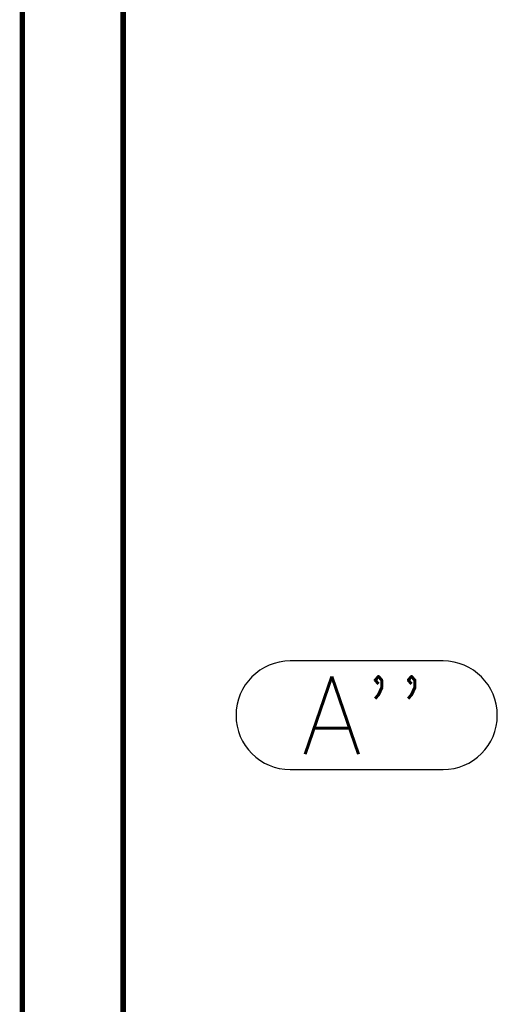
# Paper-space layout 'Layout1' of a CAD drawing. Extents: x -2 to 1033, y -36 to 596.
# Tile 2 of 126: x 0 to 31, y 50 to 113. Entities that reach past the tile are written whole.
import ezdxf
from ezdxf.enums import TextEntityAlignment as Align

# ---------------------------------------------------------------- set-up
doc = ezdxf.new("R2010")
doc.units = 0
doc.linetypes.add('HP_01_CER_B', pattern=[8, 5, -1, 1, -1])
doc.layers.get('DEFPOINTS').update_dxf_attribs({"color": 132, "linetype": 'CONTINUOUS'})
doc.layers.add('RAMECEK_HP', color=251, linetype='CONTINUOUS')
doc.layers.add('SS_OSY_025', color=7, linetype='HP_01_CER_B', lineweight=25)
doc.styles.add('ROMANS', font='romans.shx', dxfattribs={"width": 0.8})
doc.styles.add('romans.shx', font='romans.shx', dxfattribs={"height": 5})

# ---------------------------------------------------------------- blocks, each defined once
blk = doc.blocks.new('*U6')
at = {"layer": 'RAMECEK_HP', "lineweight": 35, "const_width": 0.35}
for points in [[(0, 594), (0, 0), (841, 0), (841, 594)], [(6.5, 587.5), (6.5, 6.5), (834.5, 6.5), (834.5, 587.5)]]:
    blk.add_lwpolyline(points, close=True, dxfattribs=at)
at = {"layer": 'DEFPOINTS', "style": 'ROMANS', "width": 0.8}
blk.add_attdef('TISK', text='', height=10, dxfattribs=at).set_placement((841, -33), align=Align.RIGHT)

psp = doc.layouts.get("Layout1")

# ---------------------------------------------------------------- linework, layer by layer
at = {"layer": 'SS_OSY_025', "linetype": 'Continuous', "ltscale": 0.25}
for p, q in [((27.1373, 72.0836), (17.2802, 72.0836)), ((17.2802, 65.0836), (27.1373, 65.0836))]:
    psp.add_line(p, q, dxfattribs=at)
for centre, start, end in [((17.2802, 68.5836), 90, 270), ((27.1373, 68.5836), 270, 90)]:
    psp.add_arc(centre, 3.5, start, end, dxfattribs=at)

# ---------------------------------------------------------------- block references
at = {"layer": 'RAMECEK_HP'}
psp.add_blockref('*U6', (0, 0), dxfattribs=at)

# ---------------------------------------------------------------- texts
at = {"layer": 'SS_OSY_025', "color": 7, "style": 'romans.shx'}
psp.add_text("A''", height=5, dxfattribs=at).set_placement((18.0371, 66.0836))

doc.saveas('drawing.dxf')
